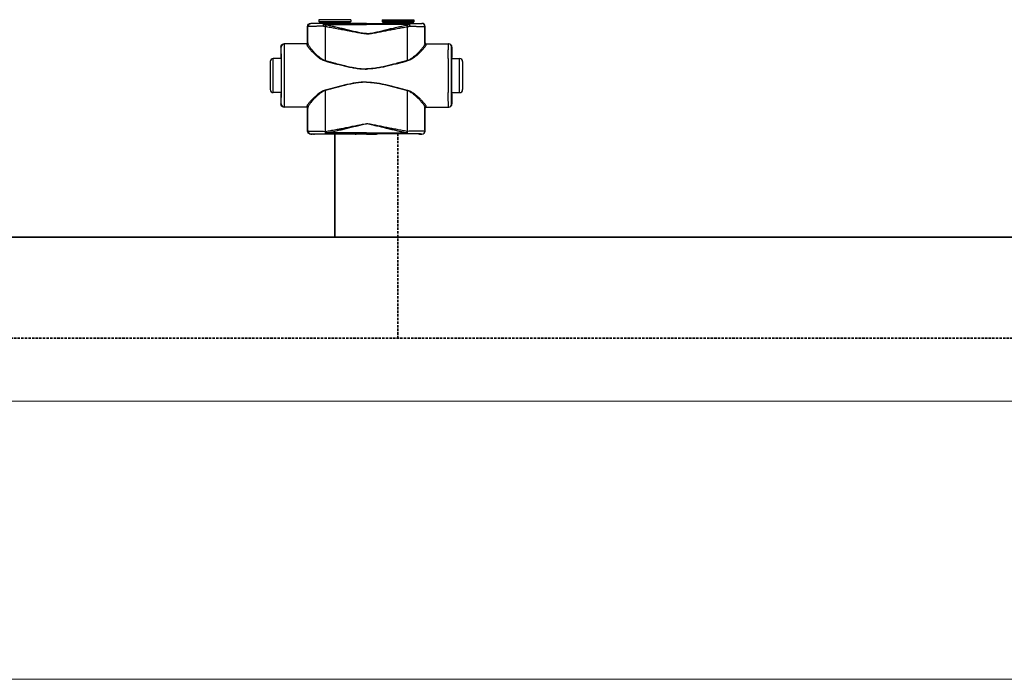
# Model space of a CAD drawing. Header units: millimetres. Extents: x 17747 to 112039, y -74980 to 446921.
# Tile 187 of 256: x 72083 to 72863, y -74980 to -74458. Entities that reach past the tile are written whole.
import ezdxf

# ---------------------------------------------------------------- set-up
doc = ezdxf.new("R2010")
doc.units = ezdxf.units.MM
doc.linetypes.add('phl_thick', pattern=[0])
doc.linetypes.add('VERDECKT', pattern=[9.525, 6.35, -3.175])
for name, color, linetype, lineweight in [('UT_SCHÉMA_PŘÍVOD', 10, 'Continuous', 35), ('UT_SCHÉMA_ZPÁTEČKA', 172, 'VERDECKT', 35), ('VZT_50 POPIS - OBECNE', 7, 'Continuous', 5)]:
    doc.layers.add(name, color=color, linetype=linetype, lineweight=lineweight)

msp = doc.modelspace()

# ---------------------------------------------------------------- linework, layer by layer
at = {"color": 0, "linetype": 'Continuous'}
for p, q in [((72345.35, -74458.31), (72320.15, -74458.31)), ((72320.15, -74458.31), (72320.15, -74459.71)), ((72345.35, -74458.31), (72345.35, -74459.71)), ((72370.15, -74458.31), (72395.35, -74458.31)), ((72370.15, -74458.31), (72370.15, -74459.71)), ((72395.35, -74458.31), (72395.35, -74459.71)), ((72311.38, -74463.83), (72311.25, -74463.71)), ((72311.25, -74476.71), (72311.25, -74463.71)), ((72313.88, -74461.33), (72313.75, -74461.21)), ((72315.4, -74461.21), (72313.75, -74461.21)), ((72315.75, -74461.31), (72315.4, -74461.21)), ((72320.15, -74459.71), (72321.11, -74460.66)), ((72320.15, -74459.71), (72345.35, -74459.71)), ((72321.11, -74460.66), (72344.4, -74460.66)), ((72321.25, -74461.02), (72344.25, -74461.02)), ((72321.25, -74461.02), (72321.25, -74461.38)), ((72328.9, -74461.4), (72324.05, -74461.4)), ((72324.05, -74462.1), (72324.05, -74461.4)), ((72324.05, -74462.1), (72357.75, -74462.1)), ((72357.75, -74461.4), (72336.61, -74461.4)), ((72344.25, -74461.02), (72344.25, -74461.38)), ((72345.35, -74459.71), (72344.4, -74460.66)), ((72351.5, -74461.21), (72349.75, -74461.31)), ((72357.75, -74461.21), (72351.5, -74461.21)), ((72357.75, -74461.21), (72364, -74461.21)), ((72357.75, -74461.4), (72378.9, -74461.4)), ((72391.45, -74462.1), (72357.75, -74462.1)), ((72364, -74461.21), (72365.75, -74461.31)), ((72395.35, -74459.71), (72370.15, -74459.71)), ((72370.15, -74459.71), (72371.11, -74460.66)), ((72394.4, -74460.66), (72371.11, -74460.66)), ((72394.25, -74461.02), (72371.25, -74461.02)), ((72371.25, -74461.02), (72371.25, -74461.38)), ((72386.61, -74461.4), (72391.45, -74461.4)), ((72391.45, -74462.1), (72391.45, -74461.4)), ((72394.25, -74461.02), (72394.25, -74461.38)), ((72395.35, -74459.71), (72394.4, -74460.66)), ((72399.75, -74461.31), (72400.1, -74461.21)), ((72400.1, -74461.21), (72401.75, -74461.21)), ((72401.63, -74461.33), (72401.75, -74461.21)), ((72404.13, -74463.83), (72404.25, -74463.71)), ((72404.25, -74476.71), (72404.25, -74463.71)), ((72290.26, -74480.01), (72290.05, -74480.01)), ((72290.05, -74480.01), (72290.05, -74488.16)), ((72310.56, -74477.51), (72292.55, -74477.51)), ((72311.25, -74476.71), (72311.36, -74476.71)), ((72404.25, -74476.71), (72404.15, -74476.71)), ((72404.95, -74477.51), (72422.95, -74477.51)), ((72425.24, -74480.01), (72425.45, -74480.01)), ((72425.45, -74480.01), (72425.45, -74488.16)), ((72290.3, -74489.01), (72284.05, -74489.01)), ((72284.05, -74516.01), (72284.05, -74489.01)), ((72290.05, -74488.16), (72290.26, -74488.51)), ((72290.45, -74488.52), (72290.45, -74488.51)), ((72425.06, -74488.52), (72425.06, -74488.51)), ((72425.21, -74489.01), (72431.45, -74489.01)), ((72425.45, -74488.16), (72425.24, -74488.51)), ((72431.45, -74516.01), (72431.45, -74489.01)), ((72281.55, -74491.51), (72281.55, -74513.51)), ((72433.95, -74491.51), (72433.95, -74513.51)), ((72290.3, -74516.01), (72284.05, -74516.01)), ((72290.26, -74516.51), (72290.05, -74516.86)), ((72290.05, -74516.86), (72290.05, -74525.01)), ((72290.45, -74516.51), (72290.45, -74516.5)), ((72425.06, -74516.51), (72425.06, -74516.5)), ((72425.21, -74516.01), (72431.45, -74516.01)), ((72425.24, -74516.51), (72425.45, -74516.86)), ((72425.45, -74516.86), (72425.45, -74525.01)), ((72290.05, -74525.01), (72290.26, -74525.01)), ((72310.56, -74527.51), (72292.55, -74527.51)), ((72311.36, -74528.31), (72311.25, -74528.31)), ((72311.25, -74546.41), (72311.25, -74528.31)), ((72404.15, -74528.31), (72404.25, -74528.31)), ((72404.25, -74546.41), (72404.25, -74528.31)), ((72404.95, -74527.51), (72422.95, -74527.51)), ((72425.45, -74525.01), (72425.24, -74525.01)), ((72311.25, -74546.41), (72311.37, -74546.29)), ((72313.75, -74548.91), (72313.87, -74548.79)), ((72315.4, -74548.91), (72313.75, -74548.91)), ((72315.75, -74548.81), (72315.4, -74548.91)), ((72325.3, -74546.66), (72325.47, -74546.66)), ((72325.62, -74548.72), (72325.8, -74548.72)), ((72357.75, -74547.97), (72325.8, -74547.97)), ((72325.8, -74548.72), (72325.8, -74547.97)), ((72325.8, -74548.72), (72327.06, -74548.72)), ((72338.45, -74548.72), (72357.75, -74548.72)), ((72351.5, -74548.91), (72349.75, -74548.81)), ((72357.75, -74548.91), (72351.5, -74548.91)), ((72357.75, -74547.97), (72389.71, -74547.97)), ((72377.06, -74548.72), (72357.75, -74548.72)), ((72357.75, -74548.91), (72364, -74548.91)), ((72364, -74548.91), (72365.75, -74548.81)), ((72389.71, -74548.72), (72388.45, -74548.72)), ((72389.71, -74548.72), (72389.71, -74547.97)), ((72389.89, -74548.72), (72389.71, -74548.72)), ((72390.21, -74546.66), (72390.03, -74546.66)), ((72399.75, -74548.81), (72400.1, -74548.91)), ((72400.1, -74548.91), (72401.75, -74548.91)), ((72401.75, -74548.91), (72401.64, -74548.79)), ((72404.25, -74546.41), (72404.14, -74546.29))]:
    msp.add_line(p, q, dxfattribs=at)
for centre, radius, start, end in [((72313.88, -74463.83), 2.5, 90.00246, 179.99754), ((72320.75, -74461.02), 0.5, 0, 45), ((72344.75, -74461.02), 0.5, 135, 180), ((72370.75, -74461.02), 0.5, 0, 45), ((72394.75, -74461.02), 0.5, 135, 180), ((72401.63, -74463.83), 2.5, 0.00246, 89.99754), ((72292.76, -74480.01), 2.5, 90.00225, 180.00111), ((72310.56, -74476.71), 0.8, 270.0036, 359.99724), ((72404.95, -74476.71), 0.8, 180.00276, 269.9964), ((72422.74, -74480.01), 2.5, 359.99889, 89.99775), ((72284.05, -74491.51), 2.5, 90, 180), ((69850.59, -74502.51), 2442.41, 359.68325, 0.31675), ((74864.91, -74502.51), 2442.41, 179.68325, 180.31675), ((72431.45, -74491.51), 2.5, 0, 90), ((72284.05, -74513.51), 2.5, 180, 270), ((72431.45, -74513.51), 2.5, 270, 0), ((72292.76, -74525.01), 2.5, 179.99889, 269.99775), ((72310.56, -74528.31), 0.8, 0.00276, 89.9964), ((72404.95, -74528.31), 0.8, 90.0036, 179.99724), ((72422.74, -74525.01), 2.5, 270.00225, 0.00111), ((72313.87, -74546.29), 2.5, 180.00246, 269.99754), ((72401.64, -74546.29), 2.5, 270.00246, 359.99754)]:
    msp.add_arc(centre, radius, start, end, dxfattribs=at)
at = {"color": 0, "linetype": 'Continuous', "extrusion": (0, 0, -1)}
for centre, major_axis, ratio, start_param, end_param in [((72313.75, -74463.71), (-1.77, 1.77), 0.999973, -0.785384, 0.785384), ((72332.75, -74461.31), (-17, 0), 0.005236, 4.941076, 6.283185), ((72332.75, -74461.31), (-17, 0), 0.005236, 3.141593, 4.483702), ((72292.55, -74480.01), (-2.5, 0), 0.999945, 0, 1.570796), ((72310.45, -74476.71), (-0.8, 0), 0.999986, -3.141593, -1.659157), ((72290.26, -74502.51), (0, 14), 0.010472, 0, 3.141593), ((72292.55, -74525.01), (-2.5, 0), 0.999945, -1.570796, 0), ((72310.45, -74528.31), (0.8, 0), 0.999986, -1.395381, 0), ((72313.75, -74546.41), (1.77, 1.77), 0.999973, -3.926977, -2.356208), ((72332.75, -74548.81), (-17, 0), 0.005236, 0, 1.229157), ((72332.75, -74548.81), (-17, 0), 0.005236, 1.912436, 3.141593)]:
    msp.add_ellipse(centre, major_axis=major_axis, ratio=ratio, start_param=start_param, end_param=end_param, dxfattribs=at)
at = {"color": 0, "linetype": 'Continuous'}
for centre, major_axis, ratio, start_param, end_param in [((72382.75, -74461.31), (17, 0), 0.005236, 3.141593, 4.483702), ((72382.75, -74461.31), (17, 0), 0.005236, 4.941076, 6.283185), ((72401.75, -74463.71), (1.77, 1.77), 0.999973, -0.785384, 0.785384), ((72405.05, -74476.71), (0.8, 0), 0.999986, -3.141593, -1.659157), ((72422.95, -74480.01), (2.5, 0), 0.999945, 0, 1.570796), ((72425.24, -74502.51), (0, 14), 0.010472, 0, 3.141593), ((72405.05, -74528.31), (-0.8, 0), 0.999986, -1.395381, 0), ((72422.95, -74525.01), (2.5, 0), 0.999945, -1.570796, 0), ((72382.75, -74548.81), (17, 0), 0.005236, 1.912436, 3.141593), ((72382.75, -74548.81), (17, 0), 0.005236, 0, 1.229157), ((72401.75, -74546.41), (-1.77, 1.77), 0.999973, -3.926977, -2.356208)]:
    msp.add_ellipse(centre, major_axis=major_axis, ratio=ratio, start_param=start_param, end_param=end_param, dxfattribs=at)
for points, knots in [([(72323.44, -74463.52), (72322.6, -74463.52), (72321, -74463.53), (72319.03, -74463.55), (72317.56, -74463.58), (72316.56, -74463.59), (72315.63, -74463.61), (72314.78, -74463.63), (72314.02, -74463.65), (72313.35, -74463.67), (72312.77, -74463.7), (72312.35, -74463.72), (72312.06, -74463.74), (72311.89, -74463.75), (72311.74, -74463.76), (72311.61, -74463.78), (72311.52, -74463.79), (72311.44, -74463.8), (72311.4, -74463.81), (72311.38, -74463.83), (72311.38, -74463.83)], [0, 0, 0, 0, 0.207034, 0.39928, 0.488214, 0.57154, 0.648707, 0.71921, 0.782588, 0.838437, 0.886403, 0.926186, 0.942933, 0.957549, 0.970012, 0.98031, 0.988432, 0.994377, 0.998178, 1, 1, 1, 1]), ([(72311.39, -74477.25), (72311.38, -74476.12), (72311.38, -74471.65), (72311.38, -74467.18), (72311.38, -74463.83)], [0, 0, 0, 0, 0.250733, 1, 1, 1, 1]), ([(72324.05, -74461.4), (72323.35, -74461.4), (72321.99, -74461.4), (72320.33, -74461.39), (72319.09, -74461.39), (72318.24, -74461.39), (72317.46, -74461.38), (72316.74, -74461.38), (72316.1, -74461.37), (72315.53, -74461.37), (72315.05, -74461.36), (72314.69, -74461.36), (72314.45, -74461.35), (72314.3, -74461.35), (72314.18, -74461.35), (72314.08, -74461.34), (72314, -74461.34), (72313.96, -74461.34), (72313.93, -74461.34), (72313.91, -74461.34), (72313.89, -74461.34), (72313.88, -74461.33), (72313.88, -74461.33), (72313.88, -74461.33)], [0, 0, 0, 0, 0.207653, 0.400343, 0.489423, 0.572844, 0.650059, 0.720565, 0.783909, 0.839692, 0.887568, 0.927242, 0.943927, 0.958477, 0.970869, 0.981088, 0.989117, 0.992306, 0.994945, 0.997032, 0.998568, 0.999554, 1, 1, 1, 1]), ([(72324.05, -74461.4), (72323.96, -74461.4), (72323.86, -74461.51), (72323.78, -74461.65), (72323.71, -74461.8), (72323.64, -74462.02), (72323.56, -74462.34), (72323.5, -74462.7), (72323.46, -74463.1), (72323.44, -74463.38), (72323.44, -74463.52)], [0, 0, 0, 0, 0.117156, 0.161001, 0.211236, 0.330442, 0.472834, 0.634922, 0.812344, 1, 1, 1, 1]), ([(72324.05, -74462.1), (72323.93, -74462.3), (72323.7, -74462.77), (72323.52, -74463.26), (72323.44, -74463.52)], [0, 0, 0, 0, 0.464895, 1, 1, 1, 1]), ([(72325.3, -74463.88), (72325.14, -74463.86), (72324.52, -74463.76), (72323.9, -74463.63), (72323.44, -74463.52)], [0, 0, 0, 0, 0.252579, 1, 1, 1, 1]), ([(72325.63, -74462.54), (72325.49, -74462.52), (72324.96, -74462.4), (72324.44, -74462.23), (72324.05, -74462.1)], [0, 0, 0, 0, 0.253704, 1, 1, 1, 1]), ([(72325.63, -74462.54), (72325.56, -74462.75), (72325.44, -74463.19), (72325.35, -74463.64), (72325.3, -74463.88)], [0, 0, 0, 0, 0.464569, 1, 1, 1, 1]), ([(72357.75, -74469.52), (72357.75, -74469.52), (72357.06, -74469.52), (72355.68, -74469.44), (72353.63, -74469.16), (72351.59, -74468.81), (72348.89, -74468.3), (72345.51, -74467.64), (72341.46, -74466.84), (72337.42, -74466.06), (72333.38, -74465.3), (72329.34, -74464.57), (72326.65, -74464.11), (72325.3, -74463.88)], [0.5000015, 0.5000015, 0.5000015, 0.5000015, 0.500002, 0.5313979, 0.5627848, 0.5941575, 0.6255147, 0.6881766, 0.7507583, 0.8132458, 0.8756245, 0.9378805, 1, 1, 1, 1]), ([(72325.32, -74490.65), (72325.31, -74488.42), (72325.31, -74479.49), (72325.31, -74470.57), (72325.3, -74463.88)], [0, 0, 0, 0, 0.250952, 1, 1, 1, 1]), ([(72357.75, -74469.34), (72357.75, -74469.34), (72357.41, -74469.34), (72356.72, -74469.31), (72355.35, -74469.18), (72353.65, -74468.9), (72351.62, -74468.48), (72349.61, -74468.02), (72347.6, -74467.55), (72344.93, -74466.91), (72341.6, -74466.11), (72337.6, -74465.16), (72333.61, -74464.25), (72329.62, -74463.37), (72326.96, -74462.81), (72325.63, -74462.54)], [0.499995, 0.499995, 0.499995, 0.499995, 0.4999958, 0.5157333, 0.5314718, 0.5629204, 0.5943483, 0.6257534, 0.6571339, 0.6884877, 0.7511054, 0.813586, 0.8759088, 0.9380534, 1, 1, 1, 1]), ([(72336.61, -74461.4), (72335.97, -74461.4), (72334.68, -74461.43), (72332.75, -74461.45), (72330.82, -74461.43), (72329.54, -74461.4), (72328.9, -74461.4)], [0, 0, 0, 0, 0.248355, 0.5, 0.751645, 1, 1, 1, 1]), ([(72357.75, -74469.34), (72357.75, -74469.34), (72358.1, -74469.34), (72358.79, -74469.31), (72360.16, -74469.18), (72361.86, -74468.9), (72363.88, -74468.48), (72365.9, -74468.02), (72367.91, -74467.55), (72370.58, -74466.91), (72373.91, -74466.11), (72377.91, -74465.16), (72381.9, -74464.25), (72385.89, -74463.37), (72388.55, -74462.81), (72389.88, -74462.54)], [0.499995, 0.499995, 0.499995, 0.499995, 0.4999958, 0.5157333, 0.5314718, 0.5629204, 0.5943483, 0.6257534, 0.6571339, 0.6884877, 0.7511054, 0.813586, 0.8759088, 0.9380534, 1, 1, 1, 1]), ([(72357.75, -74469.52), (72357.75, -74469.52), (72358.44, -74469.52), (72359.82, -74469.44), (72361.87, -74469.16), (72363.91, -74468.81), (72366.62, -74468.3), (72370, -74467.64), (72374.04, -74466.84), (72378.09, -74466.06), (72382.13, -74465.3), (72386.17, -74464.57), (72388.86, -74464.11), (72390.21, -74463.88)], [0.5000015, 0.5000015, 0.5000015, 0.5000015, 0.500002, 0.5313979, 0.5627848, 0.5941575, 0.6255147, 0.6881766, 0.7507583, 0.8132458, 0.8756245, 0.9378805, 1, 1, 1, 1]), ([(72378.9, -74461.4), (72379.54, -74461.4), (72380.82, -74461.43), (72382.75, -74461.45), (72384.68, -74461.43), (72385.97, -74461.4), (72386.61, -74461.4)], [0, 0, 0, 0, 0.248355, 0.5, 0.751645, 1, 1, 1, 1]), ([(72389.88, -74462.54), (72390.02, -74462.52), (72390.55, -74462.4), (72391.07, -74462.23), (72391.45, -74462.1)], [0, 0, 0, 0, 0.253704, 1, 1, 1, 1]), ([(72389.88, -74462.54), (72389.95, -74462.75), (72390.07, -74463.19), (72390.16, -74463.64), (72390.21, -74463.88)], [0, 0, 0, 0, 0.464569, 1, 1, 1, 1]), ([(72390.19, -74490.65), (72390.19, -74488.42), (72390.2, -74479.49), (72390.2, -74470.57), (72390.21, -74463.88)], [0, 0, 0, 0, 0.250952, 1, 1, 1, 1]), ([(72390.21, -74463.88), (72390.36, -74463.86), (72390.99, -74463.76), (72391.61, -74463.63), (72392.07, -74463.52)], [0, 0, 0, 0, 0.252579, 1, 1, 1, 1]), ([(72391.45, -74461.4), (72392.16, -74461.4), (72393.52, -74461.4), (72395.18, -74461.39), (72396.42, -74461.39), (72397.26, -74461.39), (72398.05, -74461.38), (72398.76, -74461.38), (72399.41, -74461.37), (72399.97, -74461.37), (72400.46, -74461.36), (72400.81, -74461.36), (72401.05, -74461.35), (72401.2, -74461.35), (72401.33, -74461.35), (72401.43, -74461.34), (72401.5, -74461.34), (72401.55, -74461.34), (72401.58, -74461.34), (72401.6, -74461.34), (72401.62, -74461.34), (72401.62, -74461.33), (72401.63, -74461.33), (72401.63, -74461.33)], [0, 0, 0, 0, 0.207653, 0.400343, 0.489423, 0.572844, 0.650059, 0.720565, 0.783909, 0.839692, 0.887568, 0.927242, 0.943927, 0.958477, 0.970869, 0.981088, 0.989117, 0.992306, 0.994945, 0.997032, 0.998568, 0.999554, 1, 1, 1, 1]), ([(72391.45, -74461.4), (72391.54, -74461.4), (72391.65, -74461.51), (72391.72, -74461.65), (72391.79, -74461.8), (72391.87, -74462.02), (72391.94, -74462.34), (72392, -74462.7), (72392.05, -74463.1), (72392.06, -74463.38), (72392.07, -74463.52)], [0, 0, 0, 0, 0.117156, 0.161001, 0.211236, 0.330442, 0.472834, 0.634922, 0.812344, 1, 1, 1, 1]), ([(72391.45, -74462.1), (72391.58, -74462.3), (72391.81, -74462.77), (72391.99, -74463.26), (72392.07, -74463.52)], [0, 0, 0, 0, 0.464895, 1, 1, 1, 1]), ([(72392.07, -74463.52), (72392.9, -74463.52), (72394.51, -74463.53), (72396.48, -74463.55), (72397.94, -74463.58), (72398.95, -74463.59), (72399.88, -74463.61), (72400.73, -74463.63), (72401.49, -74463.65), (72402.16, -74463.67), (72402.74, -74463.7), (72403.16, -74463.72), (72403.44, -74463.74), (72403.62, -74463.75), (72403.77, -74463.76), (72403.89, -74463.78), (72403.99, -74463.79), (72404.06, -74463.8), (72404.11, -74463.81), (72404.13, -74463.83), (72404.13, -74463.83)], [0, 0, 0, 0, 0.207034, 0.39928, 0.488214, 0.57154, 0.648707, 0.71921, 0.782588, 0.838437, 0.886403, 0.926186, 0.942933, 0.957549, 0.970012, 0.98031, 0.988432, 0.994377, 0.998178, 1, 1, 1, 1]), ([(72404.12, -74477.25), (72404.12, -74476.12), (72404.12, -74471.65), (72404.13, -74467.18), (72404.13, -74463.83)], [0, 0, 0, 0, 0.250733, 1, 1, 1, 1]), ([(72290.45, -74488.51), (72290.44, -74487.88), (72290.43, -74486.69), (72290.41, -74485.24), (72290.4, -74484.19), (72290.39, -74483.49), (72290.38, -74482.85), (72290.37, -74482.27), (72290.35, -74481.75), (72290.34, -74481.3), (72290.33, -74480.92), (72290.32, -74480.64), (72290.31, -74480.45), (72290.3, -74480.33), (72290.3, -74480.24), (72290.29, -74480.16), (72290.28, -74480.1), (72290.28, -74480.05), (72290.27, -74480.03), (72290.27, -74480.01), (72290.26, -74480.01)], [0, 0, 0, 0, 0.221931, 0.420259, 0.509783, 0.592499, 0.668149, 0.736495, 0.797321, 0.850436, 0.895675, 0.932895, 0.948462, 0.961984, 0.973451, 0.982856, 0.990196, 0.99547, 0.998697, 1, 1, 1, 1]), ([(72292.96, -74489.01), (72292.96, -74488.17), (72292.95, -74486.57), (72292.93, -74484.63), (72292.91, -74483.22), (72292.9, -74482.26), (72292.89, -74481.39), (72292.88, -74480.6), (72292.86, -74479.9), (72292.85, -74479.28), (72292.84, -74478.75), (72292.82, -74478.37), (72292.81, -74478.11), (72292.81, -74477.96), (72292.8, -74477.82), (72292.79, -74477.71), (72292.79, -74477.63), (72292.78, -74477.57), (72292.77, -74477.53), (72292.77, -74477.51), (72292.76, -74477.51), (72292.76, -74477.51)], [0, 0, 0, 0, 0.218984, 0.416191, 0.505653, 0.588551, 0.664564, 0.733396, 0.794781, 0.848478, 0.894279, 0.932006, 0.947796, 0.961515, 0.973152, 0.982695, 0.990138, 0.995479, 0.998726, 0.999584, 1, 1, 1, 1]), ([(72310.56, -74477.51), (72310.56, -74477.51), (72310.56, -74477.51), (72310.56, -74477.52), (72310.56, -74477.53), (72310.57, -74477.55), (72310.57, -74477.59), (72310.57, -74477.65), (72310.58, -74477.72), (72310.58, -74477.81), (72310.58, -74477.91), (72310.58, -74477.99), (72310.59, -74478.03)], [0, 0, 0, 0, 0.005122, 0.017304, 0.037118, 0.064661, 0.143035, 0.252499, 0.393016, 0.564526, 0.766907, 1, 1, 1, 1]), ([(72311.39, -74477.25), (72311.39, -74477.35), (72311.34, -74477.55), (72311.16, -74477.81), (72310.9, -74477.99), (72310.69, -74478.03), (72310.59, -74478.03)], [0, 0, 0, 0, 0.247572, 0.496581, 0.747591, 1, 1, 1, 1]), ([(72310.59, -74478.03), (72310.59, -74478.09), (72310.61, -74478.23), (72310.68, -74478.46), (72310.79, -74478.7), (72311, -74479.09), (72311.36, -74479.63), (72311.89, -74480.34), (72312.53, -74481.12), (72313.57, -74482.31), (72315.07, -74483.89), (72317.11, -74485.85), (72319.02, -74487.49), (72320.72, -74488.76), (72322.58, -74489.97), (72324.12, -74490.69), (72325.21, -74490.99)], [0, 0, 0, 0, 0.009694, 0.02127, 0.034861, 0.050494, 0.087694, 0.13227, 0.183417, 0.240322, 0.368483, 0.511765, 0.666448, 0.747227, 0.829948, 1, 1, 1, 1]), ([(72311.36, -74476.71), (72311.36, -74476.71), (72311.36, -74476.71), (72311.36, -74476.72), (72311.36, -74476.73), (72311.37, -74476.75), (72311.37, -74476.79), (72311.37, -74476.85), (72311.38, -74476.93), (72311.38, -74477.02), (72311.38, -74477.13), (72311.38, -74477.2), (72311.39, -74477.25)], [0, 0, 0, 0, 0.005057, 0.017214, 0.037015, 0.06455, 0.142921, 0.252392, 0.392925, 0.564459, 0.766871, 1, 1, 1, 1]), ([(72311.39, -74477.25), (72311.39, -74477.31), (72311.41, -74477.46), (72311.48, -74477.69), (72311.58, -74477.95), (72311.78, -74478.35), (72312.11, -74478.91), (72312.61, -74479.64), (72313.22, -74480.45), (72314.2, -74481.66), (72315.61, -74483.29), (72317.54, -74485.31), (72319.36, -74487), (72320.97, -74488.31), (72322.75, -74489.57), (72324.25, -74490.34), (72325.32, -74490.65)], [0, 0, 0, 0, 0.010286, 0.022433, 0.036551, 0.052653, 0.090607, 0.135698, 0.187142, 0.244158, 0.372094, 0.514728, 0.6685, 0.748767, 0.830965, 1, 1, 1, 1]), ([(72404.12, -74477.25), (72404.12, -74477.31), (72404.1, -74477.46), (72404.03, -74477.69), (72403.93, -74477.95), (72403.73, -74478.35), (72403.39, -74478.91), (72402.89, -74479.64), (72402.29, -74480.45), (72401.31, -74481.66), (72399.89, -74483.29), (72397.96, -74485.31), (72396.15, -74487), (72394.53, -74488.31), (72392.76, -74489.57), (72391.26, -74490.34), (72390.19, -74490.65)], [0, 0, 0, 0, 0.010286, 0.022433, 0.036551, 0.052653, 0.090607, 0.135698, 0.187142, 0.244158, 0.372094, 0.514728, 0.6685, 0.748767, 0.830965, 1, 1, 1, 1]), ([(72404.92, -74478.03), (72404.92, -74478.09), (72404.9, -74478.23), (72404.83, -74478.46), (72404.72, -74478.7), (72404.51, -74479.09), (72404.15, -74479.63), (72403.62, -74480.34), (72402.98, -74481.12), (72401.94, -74482.31), (72400.44, -74483.89), (72398.4, -74485.85), (72396.49, -74487.49), (72394.79, -74488.76), (72392.93, -74489.97), (72391.39, -74490.69), (72390.3, -74490.99)], [0, 0, 0, 0, 0.009694, 0.02127, 0.034861, 0.050494, 0.087694, 0.13227, 0.183417, 0.240322, 0.368483, 0.511765, 0.666448, 0.747227, 0.829948, 1, 1, 1, 1]), ([(72404.15, -74476.71), (72404.15, -74476.71), (72404.15, -74476.71), (72404.15, -74476.72), (72404.14, -74476.73), (72404.14, -74476.75), (72404.14, -74476.79), (72404.13, -74476.85), (72404.13, -74476.93), (72404.13, -74477.02), (72404.12, -74477.13), (72404.12, -74477.2), (72404.12, -74477.25)], [0, 0, 0, 0, 0.005057, 0.017214, 0.037015, 0.06455, 0.142921, 0.252392, 0.392925, 0.564459, 0.766871, 1, 1, 1, 1]), ([(72404.12, -74477.25), (72404.12, -74477.35), (72404.16, -74477.55), (72404.34, -74477.81), (72404.61, -74477.99), (72404.82, -74478.03), (72404.92, -74478.03)], [0, 0, 0, 0, 0.247572, 0.496581, 0.747591, 1, 1, 1, 1]), ([(72404.95, -74477.51), (72404.95, -74477.51), (72404.95, -74477.51), (72404.95, -74477.52), (72404.94, -74477.53), (72404.94, -74477.55), (72404.94, -74477.59), (72404.93, -74477.65), (72404.93, -74477.72), (72404.93, -74477.81), (72404.92, -74477.91), (72404.92, -74477.99), (72404.92, -74478.03)], [0, 0, 0, 0, 0.005122, 0.017304, 0.037118, 0.064661, 0.143035, 0.252499, 0.393016, 0.564526, 0.766907, 1, 1, 1, 1]), ([(72422.55, -74489.01), (72422.55, -74488.17), (72422.56, -74486.57), (72422.58, -74484.63), (72422.59, -74483.22), (72422.61, -74482.26), (72422.62, -74481.39), (72422.63, -74480.6), (72422.64, -74479.9), (72422.66, -74479.28), (72422.67, -74478.75), (72422.68, -74478.37), (72422.69, -74478.11), (72422.7, -74477.96), (72422.71, -74477.82), (72422.71, -74477.71), (72422.72, -74477.63), (72422.73, -74477.57), (72422.73, -74477.53), (72422.74, -74477.51), (72422.74, -74477.51), (72422.74, -74477.51)], [0, 0, 0, 0, 0.218984, 0.416191, 0.505653, 0.588551, 0.664564, 0.733396, 0.794781, 0.848478, 0.894279, 0.932006, 0.947796, 0.961515, 0.973152, 0.982695, 0.990138, 0.995479, 0.998726, 0.999584, 1, 1, 1, 1]), ([(72425.06, -74488.51), (72425.06, -74487.88), (72425.08, -74486.69), (72425.09, -74485.24), (72425.11, -74484.19), (72425.12, -74483.49), (72425.13, -74482.85), (72425.14, -74482.27), (72425.15, -74481.75), (72425.16, -74481.3), (72425.18, -74480.92), (72425.19, -74480.64), (72425.2, -74480.45), (72425.2, -74480.33), (72425.21, -74480.24), (72425.22, -74480.16), (72425.22, -74480.1), (72425.23, -74480.05), (72425.23, -74480.03), (72425.24, -74480.01), (72425.24, -74480.01)], [0, 0, 0, 0, 0.221931, 0.420259, 0.509783, 0.592499, 0.668149, 0.736495, 0.797321, 0.850436, 0.895675, 0.932895, 0.948462, 0.961984, 0.973451, 0.982856, 0.990196, 0.99547, 0.998697, 1, 1, 1, 1]), ([(72290.45, -74516.5), (72290.47, -74514.31), (72290.49, -74509.64), (72290.5, -74502.51), (72290.49, -74495.38), (72290.47, -74490.72), (72290.45, -74488.52)], [0, 0, 0, 0, 0.235226, 0.499987, 0.764754, 1, 1, 1, 1]), ([(72425.06, -74516.5), (72425.04, -74514.31), (72425.02, -74509.64), (72425, -74502.51), (72425.02, -74495.38), (72425.04, -74490.72), (72425.06, -74488.52)], [0, 0, 0, 0, 0.235226, 0.499987, 0.764754, 1, 1, 1, 1]), ([(72325.32, -74490.65), (72325.31, -74490.68), (72325.28, -74490.79), (72325.24, -74490.9), (72325.21, -74490.99)], [0, 0, 0, 0, 0.258378, 1, 1, 1, 1]), ([(72325.21, -74490.99), (72327.88, -74491.7), (72331.88, -74492.78), (72337.23, -74494.15), (72341.28, -74495.12), (72345.34, -74496), (72349.44, -74496.73), (72352.89, -74497.14), (72355.67, -74497.32), (72357.06, -74497.34), (72357.75, -74497.34), (72357.75, -74497.34)], [0, 0, 0, 0, 0.1245061, 0.1869228, 0.2494269, 0.3120016, 0.3746311, 0.4372993, 0.4686472, 0.4999998, 0.5, 0.5, 0.5, 0.5]), ([(72325.32, -74490.65), (72327.97, -74491.39), (72331.95, -74492.5), (72337.29, -74493.9), (72341.32, -74494.9), (72345.37, -74495.81), (72349.46, -74496.56), (72352.9, -74496.99), (72355.67, -74497.17), (72357.06, -74497.2), (72357.75, -74497.2), (72357.75, -74497.2)], [0, 0, 0, 0, 0.1244767, 0.1868883, 0.2493924, 0.3119715, 0.3746087, 0.437287, 0.4686409, 0.4999998, 0.5, 0.5, 0.5, 0.5]), ([(72390.19, -74490.65), (72387.54, -74491.39), (72383.55, -74492.5), (72378.22, -74493.9), (72374.19, -74494.9), (72370.14, -74495.81), (72366.05, -74496.56), (72362.6, -74496.99), (72359.83, -74497.17), (72358.45, -74497.2), (72357.75, -74497.2), (72357.75, -74497.2)], [0, 0, 0, 0, 0.1244767, 0.1868883, 0.2493924, 0.3119715, 0.3746087, 0.437287, 0.4686409, 0.4999998, 0.5, 0.5, 0.5, 0.5]), ([(72390.3, -74490.99), (72387.63, -74491.7), (72383.63, -74492.78), (72378.27, -74494.15), (72374.23, -74495.12), (72370.16, -74496), (72366.06, -74496.73), (72362.61, -74497.14), (72359.84, -74497.32), (72358.45, -74497.34), (72357.75, -74497.34), (72357.75, -74497.34)], [0, 0, 0, 0, 0.1245061, 0.1869228, 0.2494269, 0.3120016, 0.3746311, 0.4372993, 0.4686472, 0.4999998, 0.5, 0.5, 0.5, 0.5]), ([(72390.19, -74490.65), (72390.2, -74490.68), (72390.23, -74490.79), (72390.27, -74490.9), (72390.3, -74490.99)], [0, 0, 0, 0, 0.258378, 1, 1, 1, 1]), ([(72357.75, -74507.68), (72356.36, -74507.68), (72353.58, -74507.8), (72349.44, -74508.29), (72345.34, -74509.02), (72341.28, -74509.9), (72337.23, -74510.87), (72331.88, -74512.24), (72327.88, -74513.32), (72325.21, -74514.03)], [0.5, 0.5, 0.5, 0.5, 0.5626889, 0.6253582, 0.6879892, 0.7505657, 0.8130716, 0.8754902, 1, 1, 1, 1]), ([(72357.75, -74507.82), (72356.37, -74507.82), (72353.59, -74507.95), (72349.46, -74508.46), (72345.37, -74509.21), (72341.32, -74510.12), (72337.29, -74511.12), (72331.95, -74512.52), (72327.97, -74513.63), (72325.32, -74514.37)], [0.5, 0.5, 0.5, 0.5, 0.5627005, 0.6253799, 0.6880187, 0.7505997, 0.8131057, 0.8755193, 1, 1, 1, 1]), ([(72357.75, -74507.68), (72359.14, -74507.68), (72361.92, -74507.8), (72366.06, -74508.29), (72370.16, -74509.02), (72374.23, -74509.9), (72378.27, -74510.87), (72383.63, -74512.24), (72387.63, -74513.32), (72390.3, -74514.03)], [0.5, 0.5, 0.5, 0.5, 0.5626889, 0.6253582, 0.6879892, 0.7505657, 0.8130716, 0.8754902, 1, 1, 1, 1]), ([(72357.75, -74507.82), (72359.14, -74507.82), (72361.92, -74507.95), (72366.05, -74508.46), (72370.14, -74509.21), (72374.19, -74510.12), (72378.22, -74511.12), (72383.55, -74512.52), (72387.54, -74513.63), (72390.19, -74514.37)], [0.5, 0.5, 0.5, 0.5, 0.5627005, 0.6253799, 0.6880187, 0.7505997, 0.8131057, 0.8755193, 1, 1, 1, 1]), ([(72290.26, -74525.01), (72290.27, -74525.01), (72290.27, -74524.99), (72290.28, -74524.97), (72290.28, -74524.92), (72290.29, -74524.86), (72290.3, -74524.78), (72290.3, -74524.69), (72290.31, -74524.57), (72290.32, -74524.38), (72290.33, -74524.11), (72290.34, -74523.72), (72290.35, -74523.27), (72290.37, -74522.75), (72290.38, -74522.17), (72290.39, -74521.53), (72290.4, -74520.83), (72290.41, -74519.78), (72290.43, -74518.33), (72290.44, -74517.14), (72290.45, -74516.51)], [0, 0, 0, 0, 0.001303, 0.00453, 0.009804, 0.017144, 0.026549, 0.038016, 0.051538, 0.067105, 0.104325, 0.149564, 0.202679, 0.263505, 0.331851, 0.407501, 0.490217, 0.579741, 0.778069, 1, 1, 1, 1]), ([(72292.76, -74527.51), (72292.76, -74527.51), (72292.77, -74527.51), (72292.77, -74527.49), (72292.78, -74527.45), (72292.79, -74527.39), (72292.79, -74527.31), (72292.8, -74527.2), (72292.81, -74527.06), (72292.81, -74526.91), (72292.82, -74526.65), (72292.84, -74526.27), (72292.85, -74525.74), (72292.86, -74525.13), (72292.88, -74524.42), (72292.89, -74523.63), (72292.9, -74522.76), (72292.91, -74521.8), (72292.93, -74520.39), (72292.95, -74518.45), (72292.96, -74516.85), (72292.96, -74516.01)], [0, 0, 0, 0, 0.000416, 0.001274, 0.004521, 0.009862, 0.017305, 0.026849, 0.038485, 0.052204, 0.067994, 0.105721, 0.151522, 0.205219, 0.266604, 0.335437, 0.411449, 0.494347, 0.58381, 0.781016, 1, 1, 1, 1]), ([(72325.21, -74514.03), (72324.12, -74514.33), (72322.58, -74515.06), (72320.72, -74516.26), (72319.02, -74517.53), (72317.11, -74519.17), (72315.07, -74521.13), (72313.57, -74522.71), (72312.53, -74523.9), (72311.89, -74524.68), (72311.36, -74525.39), (72311, -74525.93), (72310.79, -74526.32), (72310.68, -74526.57), (72310.61, -74526.79), (72310.59, -74526.93), (72310.59, -74526.99)], [0, 0, 0, 0, 0.170052, 0.252774, 0.333553, 0.488235, 0.631517, 0.759678, 0.816583, 0.86773, 0.912306, 0.949506, 0.965139, 0.978731, 0.990306, 1, 1, 1, 1]), ([(72325.32, -74514.37), (72324.25, -74514.68), (72322.75, -74515.45), (72320.97, -74516.71), (72319.36, -74518.02), (72317.54, -74519.71), (72315.61, -74521.73), (72314.2, -74523.36), (72313.22, -74524.57), (72312.61, -74525.38), (72312.11, -74526.11), (72311.78, -74526.67), (72311.58, -74527.07), (72311.48, -74527.33), (72311.41, -74527.56), (72311.39, -74527.71), (72311.39, -74527.77)], [0, 0, 0, 0, 0.169036, 0.251233, 0.3315, 0.485272, 0.627906, 0.755842, 0.812858, 0.864302, 0.909393, 0.947347, 0.963449, 0.977567, 0.989714, 1, 1, 1, 1]), ([(72325.32, -74514.37), (72325.31, -74514.34), (72325.28, -74514.23), (72325.24, -74514.12), (72325.21, -74514.03)], [0, 0, 0, 0, 0.258378, 1, 1, 1, 1]), ([(72325.3, -74546.66), (72325.3, -74543.99), (72325.31, -74533.22), (72325.31, -74522.46), (72325.32, -74514.37)], [0, 0, 0, 0, 0.248459, 1, 1, 1, 1]), ([(72390.19, -74514.37), (72390.2, -74514.34), (72390.23, -74514.23), (72390.27, -74514.12), (72390.3, -74514.03)], [0, 0, 0, 0, 0.258378, 1, 1, 1, 1]), ([(72390.19, -74514.37), (72391.26, -74514.68), (72392.76, -74515.45), (72394.53, -74516.71), (72396.15, -74518.02), (72397.96, -74519.71), (72399.89, -74521.73), (72401.31, -74523.36), (72402.29, -74524.57), (72402.89, -74525.38), (72403.39, -74526.11), (72403.73, -74526.67), (72403.93, -74527.07), (72404.03, -74527.33), (72404.1, -74527.56), (72404.12, -74527.71), (72404.12, -74527.77)], [0, 0, 0, 0, 0.169036, 0.251233, 0.3315, 0.485272, 0.627906, 0.755842, 0.812858, 0.864302, 0.909393, 0.947347, 0.963449, 0.977567, 0.989714, 1, 1, 1, 1]), ([(72390.21, -74546.66), (72390.21, -74543.99), (72390.2, -74533.22), (72390.19, -74522.46), (72390.19, -74514.37)], [0, 0, 0, 0, 0.248459, 1, 1, 1, 1]), ([(72390.3, -74514.03), (72391.39, -74514.33), (72392.93, -74515.06), (72394.79, -74516.26), (72396.49, -74517.53), (72398.4, -74519.17), (72400.44, -74521.13), (72401.94, -74522.71), (72402.98, -74523.9), (72403.62, -74524.68), (72404.15, -74525.39), (72404.51, -74525.93), (72404.72, -74526.32), (72404.83, -74526.57), (72404.9, -74526.79), (72404.92, -74526.93), (72404.92, -74526.99)], [0, 0, 0, 0, 0.170052, 0.252774, 0.333553, 0.488235, 0.631517, 0.759678, 0.816583, 0.86773, 0.912306, 0.949506, 0.965139, 0.978731, 0.990306, 1, 1, 1, 1]), ([(72422.74, -74527.51), (72422.74, -74527.51), (72422.74, -74527.51), (72422.73, -74527.49), (72422.73, -74527.45), (72422.72, -74527.39), (72422.71, -74527.31), (72422.71, -74527.2), (72422.7, -74527.06), (72422.69, -74526.91), (72422.68, -74526.65), (72422.67, -74526.27), (72422.66, -74525.74), (72422.64, -74525.13), (72422.63, -74524.42), (72422.62, -74523.63), (72422.61, -74522.76), (72422.59, -74521.8), (72422.58, -74520.39), (72422.56, -74518.45), (72422.55, -74516.85), (72422.55, -74516.01)], [0, 0, 0, 0, 0.000416, 0.001274, 0.004521, 0.009862, 0.017305, 0.026849, 0.038485, 0.052204, 0.067994, 0.105721, 0.151522, 0.205219, 0.266604, 0.335437, 0.411449, 0.494347, 0.58381, 0.781016, 1, 1, 1, 1]), ([(72425.24, -74525.01), (72425.24, -74525.01), (72425.23, -74524.99), (72425.23, -74524.97), (72425.22, -74524.92), (72425.22, -74524.86), (72425.21, -74524.78), (72425.2, -74524.69), (72425.2, -74524.57), (72425.19, -74524.38), (72425.18, -74524.11), (72425.16, -74523.72), (72425.15, -74523.27), (72425.14, -74522.75), (72425.13, -74522.17), (72425.12, -74521.53), (72425.11, -74520.83), (72425.09, -74519.78), (72425.08, -74518.33), (72425.06, -74517.14), (72425.06, -74516.51)], [0, 0, 0, 0, 0.001303, 0.00453, 0.009804, 0.017144, 0.026549, 0.038016, 0.051538, 0.067105, 0.104325, 0.149564, 0.202679, 0.263505, 0.331851, 0.407501, 0.490217, 0.579741, 0.778069, 1, 1, 1, 1]), ([(72310.59, -74526.99), (72310.58, -74527.03), (72310.58, -74527.11), (72310.58, -74527.21), (72310.58, -74527.3), (72310.57, -74527.37), (72310.57, -74527.43), (72310.57, -74527.47), (72310.56, -74527.49), (72310.56, -74527.5), (72310.56, -74527.51), (72310.56, -74527.51), (72310.56, -74527.51)], [0, 0, 0, 0, 0.233093, 0.435474, 0.606984, 0.747501, 0.856965, 0.935339, 0.962882, 0.982696, 0.994878, 1, 1, 1, 1]), ([(72311.39, -74527.77), (72311.39, -74527.67), (72311.34, -74527.47), (72311.16, -74527.21), (72310.9, -74527.03), (72310.69, -74526.99), (72310.59, -74526.99)], [0, 0, 0, 0, 0.247572, 0.496581, 0.747591, 1, 1, 1, 1]), ([(72311.39, -74527.77), (72311.38, -74527.82), (72311.38, -74527.89), (72311.38, -74528), (72311.38, -74528.1), (72311.37, -74528.17), (72311.37, -74528.23), (72311.37, -74528.27), (72311.36, -74528.29), (72311.36, -74528.3), (72311.36, -74528.31), (72311.36, -74528.31), (72311.36, -74528.31)], [0, 0, 0, 0, 0.23313, 0.435541, 0.607074, 0.747608, 0.857079, 0.93545, 0.962985, 0.982786, 0.994943, 1, 1, 1, 1]), ([(72311.37, -74546.29), (72311.37, -74544.76), (72311.38, -74538.58), (72311.38, -74532.41), (72311.39, -74527.77)], [0, 0, 0, 0, 0.248801, 1, 1, 1, 1]), ([(72404.12, -74527.77), (72404.12, -74527.67), (72404.16, -74527.47), (72404.34, -74527.21), (72404.61, -74527.03), (72404.82, -74526.99), (72404.92, -74526.99)], [0, 0, 0, 0, 0.247572, 0.496581, 0.747591, 1, 1, 1, 1]), ([(72404.14, -74546.29), (72404.13, -74544.76), (72404.13, -74538.58), (72404.12, -74532.41), (72404.12, -74527.77)], [0, 0, 0, 0, 0.248801, 1, 1, 1, 1]), ([(72404.12, -74527.77), (72404.12, -74527.82), (72404.12, -74527.89), (72404.13, -74528), (72404.13, -74528.1), (72404.13, -74528.17), (72404.14, -74528.23), (72404.14, -74528.27), (72404.14, -74528.29), (72404.15, -74528.3), (72404.15, -74528.31), (72404.15, -74528.31), (72404.15, -74528.31)], [0, 0, 0, 0, 0.23313, 0.435541, 0.607074, 0.747608, 0.857079, 0.93545, 0.962985, 0.982786, 0.994943, 1, 1, 1, 1]), ([(72404.92, -74526.99), (72404.92, -74527.03), (72404.92, -74527.11), (72404.93, -74527.21), (72404.93, -74527.3), (72404.93, -74527.37), (72404.94, -74527.43), (72404.94, -74527.47), (72404.94, -74527.49), (72404.95, -74527.5), (72404.95, -74527.51), (72404.95, -74527.51), (72404.95, -74527.51)], [0, 0, 0, 0, 0.233093, 0.435474, 0.606984, 0.747501, 0.856965, 0.935339, 0.962882, 0.982696, 0.994878, 1, 1, 1, 1]), ([(72325.47, -74546.66), (72326.82, -74546.44), (72329.5, -74545.98), (72333.53, -74545.26), (72337.55, -74544.5), (72340.91, -74543.84), (72343.59, -74543.3), (72345.61, -74542.89), (72347.62, -74542.48), (72349.64, -74542.06), (72351.66, -74541.65), (72353.34, -74541.31), (72354.69, -74541.04), (72356.04, -74540.8), (72357.07, -74540.66), (72357.75, -74540.66)], [0, 0, 0, 0, 0.0621172, 0.1243716, 0.1867502, 0.2492392, 0.2805207, 0.3118245, 0.3431487, 0.3744915, 0.4058513, 0.4372266, 0.4529199, 0.4686172, 0.5, 0.5, 0.5, 0.5]), ([(72325.8, -74547.97), (72327.12, -74547.71), (72329.78, -74547.15), (72333.76, -74546.28), (72337.74, -74545.37), (72341.06, -74544.57), (72343.71, -74543.93), (72345.71, -74543.43), (72347.7, -74542.94), (72349.7, -74542.44), (72351.7, -74541.93), (72353.36, -74541.52), (72354.7, -74541.2), (72356.04, -74540.91), (72357.07, -74540.73), (72357.75, -74540.73)], [0, 0, 0, 0, 0.0619437, 0.1240868, 0.1864104, 0.2488944, 0.2801902, 0.3115184, 0.3428764, 0.3742614, 0.4056711, 0.4371032, 0.4528275, 0.4685577, 0.5, 0.5, 0.5, 0.5]), ([(72390.03, -74546.66), (72388.69, -74546.44), (72386.01, -74545.98), (72381.98, -74545.26), (72377.96, -74544.5), (72374.6, -74543.84), (72371.92, -74543.3), (72369.9, -74542.89), (72367.88, -74542.48), (72365.87, -74542.06), (72363.85, -74541.65), (72362.17, -74541.31), (72360.82, -74541.04), (72359.47, -74540.8), (72358.44, -74540.66), (72357.75, -74540.66)], [0, 0, 0, 0, 0.0621172, 0.1243716, 0.1867502, 0.2492392, 0.2805207, 0.3118245, 0.3431487, 0.3744915, 0.4058513, 0.4372266, 0.4529199, 0.4686172, 0.5, 0.5, 0.5, 0.5]), ([(72389.71, -74547.97), (72388.38, -74547.71), (72385.73, -74547.15), (72381.75, -74546.28), (72377.77, -74545.37), (72374.45, -74544.57), (72371.79, -74543.93), (72369.8, -74543.43), (72367.8, -74542.94), (72365.81, -74542.44), (72363.81, -74541.93), (72362.14, -74541.52), (72360.81, -74541.2), (72359.47, -74540.91), (72358.44, -74540.73), (72357.75, -74540.73)], [0, 0, 0, 0, 0.0619437, 0.1240868, 0.1864104, 0.2488944, 0.2801902, 0.3115184, 0.3428764, 0.3742614, 0.4056711, 0.4371032, 0.4528275, 0.4685577, 0.5, 0.5, 0.5, 0.5]), ([(72311.37, -74546.29), (72311.37, -74546.3), (72311.4, -74546.32), (72311.45, -74546.33), (72311.54, -74546.35), (72311.65, -74546.36), (72311.8, -74546.38), (72311.97, -74546.4), (72312.18, -74546.41), (72312.52, -74546.44), (72313.01, -74546.46), (72313.69, -74546.49), (72314.48, -74546.52), (72315.38, -74546.55), (72316.37, -74546.57), (72317.45, -74546.59), (72318.61, -74546.61), (72320.3, -74546.63), (72322.53, -74546.65), (72324.36, -74546.66), (72325.3, -74546.66)], [0, 0, 0, 0, 0.001901, 0.0058, 0.011886, 0.020197, 0.030732, 0.043479, 0.058422, 0.075536, 0.116153, 0.165047, 0.22186, 0.286169, 0.35749, 0.43527, 0.518903, 0.607727, 0.798032, 1, 1, 1, 1]), ([(72313.87, -74548.79), (72313.87, -74548.79), (72313.88, -74548.79), (72313.89, -74548.79), (72313.91, -74548.79), (72313.93, -74548.79), (72313.96, -74548.78), (72314.02, -74548.78), (72314.11, -74548.78), (72314.23, -74548.78), (72314.38, -74548.77), (72314.55, -74548.77), (72314.75, -74548.77), (72314.98, -74548.76), (72315.33, -74548.76), (72315.82, -74548.76), (72316.49, -74548.75), (72317.24, -74548.75), (72318.08, -74548.74), (72318.99, -74548.74), (72319.97, -74548.73), (72321.39, -74548.73), (72323.28, -74548.72), (72324.83, -74548.72), (72325.62, -74548.72)], [0, 0, 0, 0, 0.000442, 0.001439, 0.003, 0.005125, 0.007814, 0.011067, 0.019262, 0.029696, 0.04235, 0.057205, 0.074237, 0.093413, 0.114703, 0.163471, 0.220191, 0.284451, 0.355774, 0.433617, 0.517377, 0.606395, 0.797271, 1, 1, 1, 1]), ([(72325.62, -74548.72), (72325.6, -74548.72), (72325.56, -74548.69), (72325.53, -74548.63), (72325.51, -74548.56), (72325.48, -74548.48), (72325.44, -74548.34), (72325.38, -74548), (72325.33, -74547.43), (72325.3, -74546.93), (72325.3, -74546.66)], [0, 0, 0, 0, 0.03281, 0.058939, 0.09263, 0.134005, 0.182986, 0.302653, 0.616803, 1, 1, 1, 1]), ([(72325.8, -74548.72), (72325.77, -74548.72), (72325.74, -74548.69), (72325.71, -74548.63), (72325.68, -74548.56), (72325.66, -74548.48), (72325.62, -74548.34), (72325.56, -74548), (72325.5, -74547.43), (72325.48, -74546.93), (72325.47, -74546.66)], [0, 0, 0, 0, 0.032697, 0.058797, 0.092469, 0.133835, 0.182813, 0.302491, 0.616704, 1, 1, 1, 1]), ([(72325.8, -74547.97), (72325.73, -74547.77), (72325.61, -74547.34), (72325.52, -74546.9), (72325.47, -74546.66)], [0, 0, 0, 0, 0.463333, 1, 1, 1, 1]), ([(72327.06, -74548.72), (72327.52, -74548.72), (72328.46, -74548.69), (72329.87, -74548.6), (72331.31, -74548.53), (72332.75, -74548.51), (72334.2, -74548.53), (72335.64, -74548.6), (72337.05, -74548.69), (72337.99, -74548.72), (72338.45, -74548.72)], [0, 0, 0, 0, 0.12176, 0.246313, 0.372689, 0.5, 0.627311, 0.753687, 0.87824, 1, 1, 1, 1]), ([(72388.45, -74548.72), (72387.99, -74548.72), (72387.05, -74548.69), (72385.64, -74548.6), (72384.2, -74548.53), (72382.75, -74548.51), (72381.31, -74548.53), (72379.87, -74548.6), (72378.46, -74548.69), (72377.52, -74548.72), (72377.06, -74548.72)], [0, 0, 0, 0, 0.12176, 0.246313, 0.372689, 0.5, 0.627311, 0.753687, 0.87824, 1, 1, 1, 1]), ([(72389.71, -74548.72), (72389.73, -74548.72), (72389.77, -74548.69), (72389.8, -74548.63), (72389.82, -74548.56), (72389.85, -74548.48), (72389.89, -74548.34), (72389.95, -74548), (72390, -74547.43), (72390.03, -74546.93), (72390.03, -74546.66)], [0, 0, 0, 0, 0.032697, 0.058797, 0.092469, 0.133835, 0.182813, 0.302491, 0.616704, 1, 1, 1, 1]), ([(72389.71, -74547.97), (72389.77, -74547.77), (72389.89, -74547.34), (72389.99, -74546.9), (72390.03, -74546.66)], [0, 0, 0, 0, 0.463333, 1, 1, 1, 1]), ([(72389.89, -74548.72), (72389.91, -74548.72), (72389.94, -74548.69), (72389.97, -74548.63), (72390, -74548.56), (72390.03, -74548.48), (72390.06, -74548.34), (72390.12, -74548), (72390.18, -74547.43), (72390.2, -74546.93), (72390.21, -74546.66)], [0, 0, 0, 0, 0.03281, 0.058939, 0.09263, 0.134005, 0.182986, 0.302653, 0.616803, 1, 1, 1, 1]), ([(72401.64, -74548.79), (72401.63, -74548.79), (72401.63, -74548.79), (72401.62, -74548.79), (72401.6, -74548.79), (72401.57, -74548.79), (72401.54, -74548.78), (72401.49, -74548.78), (72401.4, -74548.78), (72401.28, -74548.78), (72401.13, -74548.77), (72400.96, -74548.77), (72400.76, -74548.77), (72400.53, -74548.76), (72400.18, -74548.76), (72399.68, -74548.76), (72399.02, -74548.75), (72398.27, -74548.75), (72397.43, -74548.74), (72396.52, -74548.74), (72395.54, -74548.73), (72394.11, -74548.73), (72392.22, -74548.72), (72390.68, -74548.72), (72389.89, -74548.72)], [0, 0, 0, 0, 0.000442, 0.001439, 0.003, 0.005125, 0.007814, 0.011067, 0.019262, 0.029696, 0.04235, 0.057205, 0.074237, 0.093413, 0.114703, 0.163471, 0.220191, 0.284451, 0.355774, 0.433617, 0.517377, 0.606395, 0.797271, 1, 1, 1, 1]), ([(72404.14, -74546.29), (72404.13, -74546.3), (72404.11, -74546.32), (72404.06, -74546.33), (72403.97, -74546.35), (72403.86, -74546.36), (72403.71, -74546.38), (72403.53, -74546.4), (72403.33, -74546.41), (72402.99, -74546.44), (72402.49, -74546.46), (72401.82, -74546.49), (72401.03, -74546.52), (72400.13, -74546.55), (72399.14, -74546.57), (72398.06, -74546.59), (72396.9, -74546.61), (72395.21, -74546.63), (72392.97, -74546.65), (72391.15, -74546.66), (72390.21, -74546.66)], [0, 0, 0, 0, 0.001901, 0.0058, 0.011886, 0.020197, 0.030732, 0.043479, 0.058422, 0.075536, 0.116153, 0.165047, 0.22186, 0.286169, 0.35749, 0.43527, 0.518903, 0.607727, 0.798032, 1, 1, 1, 1])]:
    msp.add_open_spline(points, degree=3, knots=knots, dxfattribs=at)
at = {"layer": 'UT_SCHÉMA_PŘÍVOD'}
for p, q in [((72332.75, -74548.51), (72332.75, -74630.31)), ((69732.75, -74630.31), (76332.75, -74630.31))]:
    msp.add_line(p, q, dxfattribs=at)
at = {"layer": 'UT_SCHÉMA_ZPÁTEČKA', "ltscale": 0.3}
for p, q in [((72382.75, -74548.51), (72382.75, -74710.31)), ((69652.75, -74710.31), (76382.75, -74710.6))]:
    msp.add_line(p, q, dxfattribs=at)
at = {"layer": 'VZT_50 POPIS - OBECNE', "linetype": 'phl_thick'}
for p, q in [((57167.95, -74760.31), (76932.75, -74760.31)), ((57167.95, -74980.31), (76932.75, -74980.31))]:
    msp.add_line(p, q, dxfattribs=at)

doc.saveas('drawing.dxf')
